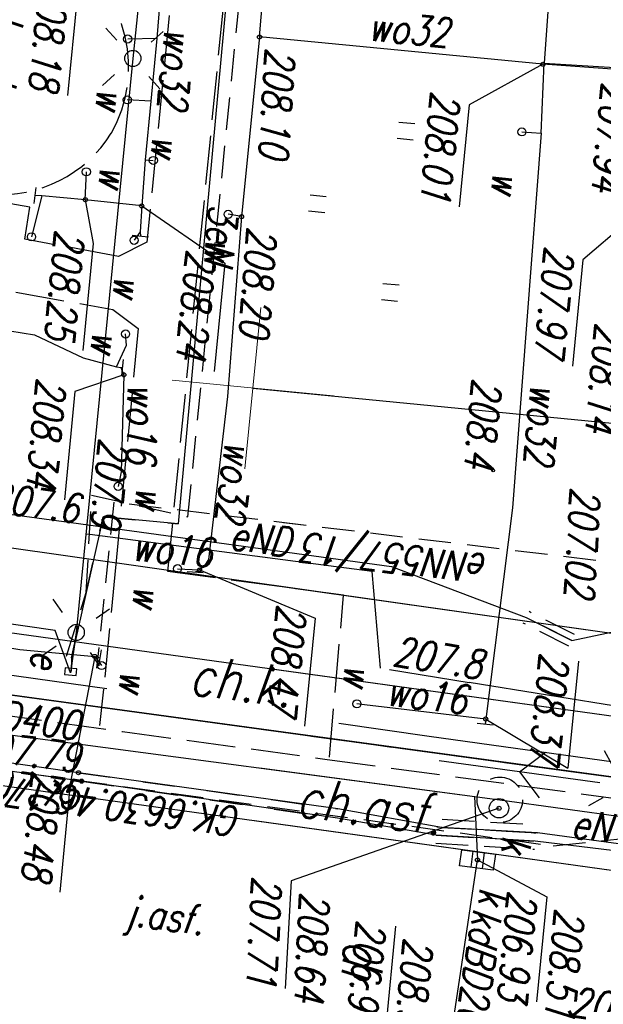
# Model space of a CAD drawing. Extents: x -110 to 11927435, y -6590197 to 5675023.
# Tile 5 of 71: x 11598326 to 11598344, y -1437227 to -1437197. Entities that reach past the tile are written whole.
import ezdxf
from ezdxf.enums import TextEntityAlignment as Align

# ---------------------------------------------------------------- set-up
doc = ezdxf.new("R2010")
doc.units = 0
for name, pattern in [('BGT', [0]), ('KOC', [2, 1.5, -0.5]), ('KOJ', [0]), ('KOU', [1.5, 1, -0.5]), ('OSL', [2, 1, -1]), ('UBE', [1.5, 1, -0.5]), ('UOK', [1.5, 1, -0.5]), ('UPE', [0]), ('UPK', [0]), ('UPW', [0]), ('UXE', [1.5, 1, -0.5])]:
    doc.linetypes.add(name, pattern=pattern)
doc.layers.get('0').update_dxf_attribs({"color": 250, "linetype": 'CONTINUOUS', "lineweight": 100})
doc.layers.add('_0', color=7, linetype='CONTINUOUS')
doc.layers.add('PARSI', color=7, linetype='CONTINUOUS', lineweight=20, true_color=0x0a0909)
doc.styles.add('K1_ACAD', font='romans.shx', dxfattribs={"width": 0.8, "oblique": 12})
doc.linetypes.add('BGS', pattern='A,3.75,[45,msgB.shx,S=0.625,R=0,X=0,Y=0],3.75', length=7.5)

# ---------------------------------------------------------------- blocks, each defined once
blk = doc.blocks.new('other_WSP')
at = {"linetype": 'Continuous'}
blk.add_circle((0, 0), 0.045, dxfattribs=at)
blk = doc.blocks.new('other_PNN')
at = {"linetype": 'Continuous'}
for p, q in [((3.25, 0), (2.5429, 0.7071)), ((0.75, 0), (5.75, 0)), ((3.25, 0), (2.5429, -0.7071))]:
    blk.add_line(p, q, dxfattribs=at)
blk = doc.blocks.new('other_LAT')
at = {"linetype": 'Continuous'}
for p, q in [((0, 0.75), (0, 1.25)), ((-1.25, 0), (-0.75, 0)), ((0.75, 0), (1.25, 0)), ((0, -0.75), (0, -1.25))]:
    blk.add_line(p, q, dxfattribs=at)
blk = doc.blocks.new('other_WLZ')
at = {"linetype": 'Continuous'}
blk.add_circle((0, 0), 0.3, dxfattribs=at)
blk = doc.blocks.new('other_KRA')
at = {"linetype": 'Continuous'}
for p, q in [((-0.525, -0.25), (-0.525, 0.25)), ((-0.525, 0.25), (0.525, 0.25)), ((-0.175, -0.25), (-0.175, 0.25)), ((0.175, -0.25), (0.175, 0.25)), ((0.525, 0.25), (0.525, -0.25)), ((0.525, -0.25), (-0.525, -0.25))]:
    blk.add_line(p, q, dxfattribs=at)
blk = doc.blocks.new('other_UGK')
at = {"linetype": 'Continuous'}
blk.add_circle((0, 0), 0.0625, dxfattribs=at)
blk = doc.blocks.new('ARM')
at = {"linetype": 'Continuous'}
blk.add_circle((0, 0), 0.125, dxfattribs=at)
blk = doc.blocks.new('other_UGW')
at = {"linetype": 'Continuous'}
blk.add_circle((0, 0), 0.0625, dxfattribs=at)
blk = doc.blocks.new('other_USW')
at = {"linetype": 'Continuous'}
blk.add_line((0, -0.25), (0, 0.25), dxfattribs=at)
blk = doc.blocks.new('mzsk01')
at = {"layer": 'PARSI'}
for p, q in [((0, -5), (0, 5)), ((5, 0), (-5, 0))]:
    blk.add_line(p, q, dxfattribs=at)
blk = doc.blocks.new('SLS')
at = {"linetype": 'Continuous'}
blk.add_circle((0, 0), 0.25, dxfattribs=at)
blk = doc.blocks.new('LAT')
at = {"linetype": 'Continuous'}
for p, q in [((0, 0.75), (0, 1.25)), ((-1.25, 0), (-0.75, 0)), ((0.75, 0), (1.25, 0)), ((0, -0.75), (0, -1.25))]:
    blk.add_line(p, q, dxfattribs=at)
blk = doc.blocks.new('PNN')
at = {"linetype": 'Continuous'}
for p, q in [((3.25, 0), (2.5429, 0.7071)), ((0.75, 0), (5.75, 0)), ((3.25, 0), (2.5429, -0.7071))]:
    blk.add_line(p, q, dxfattribs=at)
blk = doc.blocks.new('UGE')
at = {"linetype": 'Continuous'}
blk.add_circle((0, 0), 0.0625, dxfattribs=at)
blk = doc.blocks.new('WLZ')
at = {"linetype": 'Continuous'}
blk.add_circle((0, 0), 0.3, dxfattribs=at)
blk = doc.blocks.new('KRA')
at = {"linetype": 'Continuous'}
for p, q in [((-0.525, -0.25), (-0.525, 0.25)), ((-0.525, 0.25), (0.525, 0.25)), ((-0.175, -0.25), (-0.175, 0.25)), ((0.175, -0.25), (0.175, 0.25)), ((0.525, 0.25), (0.525, -0.25)), ((0.525, -0.25), (-0.525, -0.25))]:
    blk.add_line(p, q, dxfattribs=at)
blk = doc.blocks.new('UGK')
at = {"linetype": 'Continuous'}
blk.add_circle((0, 0), 0.0625, dxfattribs=at)
blk = doc.blocks.new('UGW')
at = {"linetype": 'Continuous'}
blk.add_circle((0, 0), 0.0625, dxfattribs=at)
blk = doc.blocks.new('USW')
at = {"linetype": 'Continuous'}
blk.add_line((0, -0.25), (0, 0.25), dxfattribs=at)
blk = doc.blocks.new('TRA')
at = {"linetype": 'Continuous'}
for p, q in [((-2.75, 1.37695), (-2.75, 0.87695)), ((-2.25, 1.37695), (-2.25, 0.87695)), ((2.25, 1.37695), (2.25, 0.87695)), ((2.75, 1.37695), (2.75, 0.87695)), ((-0.25, -1.12305), (-0.25, -1.62305)), ((0.25, -1.12305), (0.25, -1.62305))]:
    blk.add_line(p, q, dxfattribs=at)
blk = doc.blocks.new('mdcp Łuszczanowiece')
at = {"layer": '_0'}
for p, q in [((6591200, 5674750), (6591200, 5675000)), ((6591213.17, 5674822.79), (6591209.285, 5674720.792)), ((6591213.17, 5674822.79), (6591210.449, 5674751.347)), ((6591210.81, 5674760.84), (6591213.17, 5674822.79)), ((6591209.75, 5674733), (6591210.81, 5674760.84))]:
    blk.add_line(p, q, dxfattribs=at)
at = {"layer": '_0', "linetype": 'KOU'}
for p, q in [((6591210.81, 5674760.84), (6591213.17, 5674822.79)), ((6591210.449, 5674751.347), (6591210.81, 5674760.84))]:
    blk.add_line(p, q, dxfattribs=at)
at = {"layer": '_0', "linetype": 'BGS'}
for p, q in [((6591210.16, 5674756.46), (6591212.53, 5674815.8)), ((6591210.03, 5674753.64), (6591210.16, 5674756.46)), ((6591208.91, 5674728.99), (6591209.66, 5674746.42))]:
    blk.add_line(p, q, dxfattribs=at)
at = {"layer": '_0', "linetype": 'UPK'}
for p, q in [((6591211.897, 5674758.816), (6591213.517, 5674798.506)), ((6591211.897, 5674758.816), (6591213.517, 5674798.506)), ((6591209.075, 5674764.063), (6591207.343, 5674720.885)), ((6591209.075, 5674764.063), (6591208.565, 5674751.346)), ((6591210.585, 5674720.729), (6591211.897, 5674758.816)), ((6591211.64, 5674751.348), (6591211.897, 5674758.816)), ((6591211.87, 5674758.03), (6591213.81, 5674758.31)), ((6591211.87, 5674758.03), (6591213.81, 5674758.31)), ((6591220.326, 5674757.972), (6591213.81, 5674758.31)), ((6591220.326, 5674757.972), (6591213.81, 5674758.31))]:
    blk.add_line(p, q, dxfattribs=at)
at = {"layer": '_0', "linetype": 'UPW'}
for p, q in [((6591205.549, 5674741.197), (6591206.79, 5674769.591)), ((6591205.992, 5674751.345), (6591206.79, 5674769.591)), ((6591189.15, 5674757.97), (6591188.87, 5674766.42)), ((6591189.15, 5674757.97), (6591188.87, 5674766.42)), ((6591188.96, 5674766.43), (6591189.19, 5674757.93)), ((6591188.96, 5674766.43), (6591189.19, 5674757.93)), ((6591191.31, 5674758.09), (6591189.15, 5674757.97)), ((6591191.31, 5674758.09), (6591189.15, 5674757.97)), ((6591191.31, 5674758.09), (6591202.9, 5674758.33)), ((6591191.31, 5674758.09), (6591202.9, 5674758.33)), ((6591191.33, 5674757.49), (6591191.31, 5674758.09)), ((6591191.33, 5674757.49), (6591191.31, 5674758.09)), ((6591202.9, 5674758.33), (6591209.46, 5674758.14)), ((6591202.9, 5674758.33), (6591209.46, 5674758.14)), ((6591209.46, 5674758.14), (6591209.39, 5674754.38)), ((6591209.46, 5674758.14), (6591209.39, 5674754.38)), ((6591209.46, 5674758.14), (6591209.61, 5674758.14)), ((6591209.46, 5674758.14), (6591209.61, 5674758.14)), ((6591185.6, 5674757.88), (6591189.15, 5674757.97)), ((6591185.6, 5674757.88), (6591189.15, 5674757.97)), ((6591189.19, 5674757.93), (6591189.2, 5674749.15)), ((6591189.19, 5674757.93), (6591189.2, 5674749.15)), ((6591209.39, 5674754.38), (6591209.38, 5674754.14)), ((6591194.77, 5674749.14), (6591200.33, 5674749.25)), ((6591200.33, 5674749.25), (6591205.39, 5674749.15)), ((6591189.2, 5674749.15), (6591182.4, 5674749.06)), ((6591189.2, 5674749.15), (6591194.77, 5674749.14)), ((6591194.77, 5674749.14), (6591194.74, 5674748.72)), ((6591205.39, 5674749.15), (6591205.61, 5674749.04)), ((6591205.61, 5674749.04), (6591205.74, 5674748.91)), ((6591205.74, 5674748.91), (6591205.82, 5674748.78)), ((6591205.77, 5674748.23), (6591205.74, 5674748.91)), ((6591193.32, 5674746.01), (6591193.31, 5674746.26)), ((6591199.98, 5674746), (6591202.96, 5674746.21)), ((6591202.96, 5674746.21), (6591203.42, 5674746.16)), ((6591184.98, 5674745.95), (6591189.56, 5674746)), ((6591189.56, 5674746), (6591191.5, 5674746.01)), ((6591189.56, 5674746), (6591189.66, 5674745.11)), ((6591191.5, 5674746.01), (6591191.53, 5674745.28)), ((6591191.5, 5674746.01), (6591193.32, 5674746.01)), ((6591193.32, 5674746.01), (6591194.74, 5674746.04)), ((6591194.74, 5674746.04), (6591194.72, 5674744.29)), ((6591194.74, 5674746.04), (6591195.54, 5674746.07)), ((6591195.54, 5674746.07), (6591195.67, 5674746.09)), ((6591195.54, 5674746.07), (6591195.82, 5674745.91)), ((6591199.06, 5674745.99), (6591198.72, 5674745.93)), ((6591199.76, 5674745.75), (6591199.06, 5674745.99)), ((6591199.76, 5674745.88), (6591199.98, 5674746)), ((6591199.76, 5674745.88), (6591199.76, 5674745.94)), ((6591208.71, 5674745.95), (6591208.97, 5674746.19)), ((6591208.71, 5674745.95), (6591208.74, 5674746.11)), ((6591208.72, 5674743.63), (6591208.71, 5674745.95)), ((6591199.58, 5674744.7), (6591199.76, 5674745.75)), ((6591199.76, 5674745.75), (6591199.76, 5674745.88)), ((6591199.02, 5674743.14), (6591199.58, 5674744.7)), ((6591194.72, 5674744.29), (6591193.86, 5674744.24)), ((6591194.72, 5674744.29), (6591194.73, 5674742.94)), ((6591208.61, 5674741.7), (6591208.72, 5674743.63)), ((6591194.73, 5674742.94), (6591196.02, 5674742.75)), ((6591194.73, 5674742.94), (6591194.74, 5674742.74)), ((6591198.93, 5674741.74), (6591199.02, 5674743.14))]:
    blk.add_line(p, q, dxfattribs=at)
at = {"layer": '_0', "linetype": 'UXE'}
for p, q in [((6591204.395, 5674767.041), (6591203.923, 5674746.069)), ((6591204.395, 5674767.041), (6591204.042, 5674751.344)), ((6591213.15, 5674760.59), (6591212.58, 5674763.36)), ((6591211.72, 5674724.72), (6591213.15, 5674760.59)), ((6591204.146, 5674748.39), (6591170.109, 5674748.47)), ((6591203.772, 5674745.372), (6591204.146, 5674748.39)), ((6591203.923, 5674746.069), (6591209.069, 5674746.044)), ((6591206.77, 5674745.497), (6591203.772, 5674745.372)), ((6591208.789, 5674745.081), (6591206.77, 5674745.497))]:
    blk.add_line(p, q, dxfattribs=at)
at = {"layer": '_0', "linetype": 'Continuous'}
for p, q in [((6591189.21, 5674765.37), (6591195.075, 5674759.749)), ((6591189.21, 5674765.37), (6591195.075, 5674759.749)), ((6591207.401, 5674760.812), (6591210.723, 5674760.812)), ((6591207.401, 5674760.812), (6591210.723, 5674760.812)), ((6591209.46, 5674758.14), (6591210.723, 5674760.812)), ((6591209.46, 5674758.14), (6591210.723, 5674760.812)), ((6591213.81, 5674758.31), (6591214.731, 5674760.547)), ((6591213.81, 5674758.31), (6591214.731, 5674760.547)), ((6591214.731, 5674760.547), (6591217.988, 5674760.547)), ((6591214.731, 5674760.547), (6591217.988, 5674760.547)), ((6591195.075, 5674759.749), (6591198.364, 5674759.749)), ((6591195.075, 5674759.749), (6591198.364, 5674759.749)), ((6591212.159, 5674758.815), (6591215.012, 5674752.655)), ((6591189.19, 5674757.93), (6591190.659, 5674755.787)), ((6591216.085, 5674755.992), (6591219.407, 5674755.992)), ((6591190.659, 5674755.787), (6591193.818, 5674755.787)), ((6591205.74, 5674748.91), (6591206.872, 5674752.602)), ((6591206.872, 5674752.602), (6591210.227, 5674752.602)), ((6591215.012, 5674752.655), (6591218.331, 5674752.794)), ((6591194.74, 5674746.04), (6591196.25, 5674748.76)), ((6591196.25, 5674748.76), (6591199.605, 5674748.76)), ((6591199.98, 5674746), (6591200.641, 5674744.548)), ((6591208.71, 5674745.95), (6591212.699, 5674745.581)), ((6591212.699, 5674745.581), (6591216.054, 5674745.581)), ((6591194.72, 5674744.29), (6591196.038, 5674744.666)), ((6591196.038, 5674744.666), (6591199.361, 5674744.666)), ((6591200.641, 5674744.548), (6591203.996, 5674744.548)), ((6591188.417, 5674743.434), (6591191.577, 5674743.434))]:
    blk.add_line(p, q, dxfattribs=at)
at = {"layer": '_0', "linetype": 'UPE'}
for p, q in [((6591208.899, 5674765.628), (6591208.388, 5674757.523)), ((6591208.899, 5674765.628), (6591208.388, 5674757.523)), ((6591212.93, 5674763.62), (6591212.8, 5674760.07)), ((6591212.93, 5674763.62), (6591212.8, 5674760.07)), ((6591213.15, 5674763.65), (6591213.06, 5674760.02)), ((6591213.15, 5674763.65), (6591213.06, 5674760.02)), ((6591206.79, 5674760.544), (6591206.294, 5674762.115)), ((6591206.79, 5674760.544), (6591206.294, 5674762.115)), ((6591206.221, 5674759.079), (6591206.79, 5674760.544)), ((6591206.221, 5674759.079), (6591206.79, 5674760.544)), ((6591212.8, 5674760.07), (6591212.92, 5674757.11)), ((6591212.8, 5674760.07), (6591212.92, 5674757.11)), ((6591213.06, 5674760.02), (6591213.17, 5674756.97)), ((6591213.06, 5674760.02), (6591213.17, 5674756.97)), ((6591205.059, 5674754.795), (6591206.221, 5674759.079)), ((6591205.059, 5674754.795), (6591206.221, 5674759.079)), ((6591208.231, 5674755.033), (6591208.388, 5674757.523)), ((6591208.231, 5674755.033), (6591208.388, 5674757.523)), ((6591212.92, 5674757.11), (6591212.66, 5674753.87)), ((6591213.17, 5674756.97), (6591212.95, 5674753.89)), ((6591204.673, 5674744.822), (6591205.059, 5674754.795)), ((6591208.213, 5674754.757), (6591205.273, 5674754.214)), ((6591205.273, 5674754.214), (6591205.228, 5674752.851)), ((6591212.66, 5674753.87), (6591212.33, 5674745.8)), ((6591212.95, 5674753.89), (6591212.58, 5674745.92)), ((6591205.228, 5674752.851), (6591204.981, 5674745.432)), ((6591170.193, 5674747.913), (6591204.388, 5674748.11)), ((6591204.388, 5674748.11), (6591204.405, 5674745.789)), ((6591212.58, 5674745.92), (6591211.86, 5674728.3)), ((6591204.405, 5674745.789), (6591208.822, 5674745.243)), ((6591212.33, 5674745.8), (6591211.58, 5674728.25)), ((6591174.682, 5674745.398), (6591190.241, 5674745.327)), ((6591190.241, 5674745.327), (6591208.029, 5674745.309)), ((6591204.981, 5674745.432), (6591204.985, 5674745.312)), ((6591208.029, 5674745.309), (6591209.284, 5674745.256)), ((6591209.355, 5674745.439), (6591209.145, 5674745.436)), ((6591209.145, 5674745.436), (6591209.149, 5674745.072)), ((6591209.36, 5674745.075), (6591209.355, 5674745.439)), ((6591209.284, 5674745.256), (6591208.036, 5674744.659)), ((6591208.822, 5674745.243), (6591209.232, 5674745.27)), ((6591209.149, 5674745.072), (6591209.36, 5674745.075)), ((6591204.559, 5674741.881), (6591204.673, 5674744.822)), ((6591208.036, 5674744.659), (6591207.938, 5674742.591))]:
    blk.add_line(p, q, dxfattribs=at)
at = {"layer": '_0', "linetype": 'KOC'}
for p, q in [((6591211.392, 5674759.296), (6591211.605, 5674765.07)), ((6591211.392, 5674759.296), (6591211.605, 5674765.07)), ((6591211.174, 5674753.389), (6591211.392, 5674759.296)), ((6591211.174, 5674753.389), (6591211.392, 5674759.296)), ((6591206.088, 5674753.407), (6591205.886, 5674747.943)), ((6591211.101, 5674753.456), (6591206.088, 5674753.407)), ((6591210.93, 5674747.032), (6591211.174, 5674753.389)), ((6591205.886, 5674747.943), (6591184.825, 5674747.953)), ((6591210.538, 5674737.016), (6591210.93, 5674747.032)), ((6591184.814, 5674746.321), (6591195.835, 5674746.311)), ((6591195.835, 5674746.311), (6591196.36, 5674745.482)), ((6591198.003, 5674745.461), (6591198.518, 5674746.303)), ((6591198.518, 5674746.303), (6591205.814, 5674746.318)), ((6591205.814, 5674746.318), (6591209.688, 5674746.32)), ((6591209.688, 5674746.32), (6591210.82, 5674746.307)), ((6591196.36, 5674745.482), (6591196.113, 5674742.549)), ((6591197.769, 5674742.438), (6591198.003, 5674745.461)), ((6591195.119, 5674742.607), (6591194.879, 5674739.494)), ((6591196.113, 5674742.549), (6591195.119, 5674742.607))]:
    blk.add_line(p, q, dxfattribs=at)
at = {"layer": '_0', "linetype": 'KOJ'}
for p in [(6591212.684, 5674736.935), (6591213.272, 5674751.349)]:
    blk.add_line(p, (6591213.829, 5674765.013), dxfattribs=at)
at = {"layer": '_0', "linetype": 'BGT'}
blk.add_line((6591210.16, 5674756.46), (6591210.456, 5674763.877), dxfattribs=at)
at = {"layer": '_0', "linetype": 'UBE'}
for p, q in [((6591206.603, 5674760.616), (6591206.034, 5674759.151)), ((6591206.976, 5674760.471), (6591206.407, 5674759.006)), ((6591212.67, 5674757.1), (6591212.55, 5674760.06)), ((6591212.92, 5674756.961), (6591212.81, 5674760.011)), ((6591213.17, 5674757.12), (6591213.05, 5674760.08)), ((6591213.42, 5674756.979), (6591213.31, 5674760.029))]:
    blk.add_line(p, q, dxfattribs=at)
at = {"layer": '_0', "linetype": 'OSL'}
for p, q in [((6591206.79, 5674760.544), (6591206.221, 5674759.079)), ((6591212.92, 5674757.11), (6591212.8, 5674760.07)), ((6591213.17, 5674756.97), (6591213.06, 5674760.02)), ((6591212.33, 5674745.8), (6591212.66, 5674753.87)), ((6591212.58, 5674745.92), (6591212.95, 5674753.89)), ((6591204.405, 5674745.789), (6591204.388, 5674748.11)), ((6591208.822, 5674745.243), (6591204.405, 5674745.789))]:
    blk.add_line(p, q, dxfattribs=at)
at = {"layer": '_0', "linetype": 'UOK'}
blk.add_circle((6591211.897, 5674758.816), 0.7, dxfattribs=at)
blk.add_circle((6591211.897, 5674758.816), 0.7, dxfattribs=at)
at = {"layer": '_0', "linetype": 'KOC'}
for centre, radius, start, end in [((6591190.922, 5674741.117), 4.13, 66.0275, 151.2959), ((6591190.808, 5674741.278), 4.032, 298.9531, 63.6143)]:
    blk.add_arc(centre, radius, start, end, dxfattribs=at)
at = {"layer": '_0'}
for name, p, rotation in [('other_LAT', (6591211.108, 5674762.587), 304.400402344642), ('LAT', (6591211.108, 5674762.587), 304.400402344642), ('other_PNN', (6591211.108, 5674762.587), 267.7823443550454), ('PNN', (6591211.108, 5674762.587), 267.7823443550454), ('other_UGK', (6591212.159, 5674758.815), 269.9999974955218), ('UGK', (6591212.159, 5674758.815), 269.9999974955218), ('other_KRA', (6591213.81, 5674758.31), 268.1298165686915), ('KRA', (6591213.81, 5674758.31), 268.1298165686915), ('other_USW', (6591209.61, 5674758.14), 359.7937676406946), ('USW', (6591209.61, 5674758.14), 359.7937676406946), ('other_UGK', (6591213.81, 5674758.31), 269.9999974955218), ('UGK', (6591213.81, 5674758.31), 269.9999974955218), ('other_WSP', (6591201.807, 5674757.623), 2.394900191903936), ('USW', (6591205.82, 5674748.78), 2.062433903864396), ('LAT', (6591190.241, 5674745.327), 317.1339103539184), ('LAT', (6591208.029, 5674745.309), 310.3027649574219), ('USW', (6591195.67, 5674746.09), 0.1448719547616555), ('USW', (6591199.76, 5674745.94), 89.40828636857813), ('USW', (6591208.74, 5674746.11), 266.9427365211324), ('UGE', (6591208.71, 5674745.95), 269.9999974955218), ('SLS', (6591190.241, 5674745.327), 2.392441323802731), ('SLS', (6591208.029, 5674745.309), 2.395419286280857), ('USW', (6591194.74, 5674742.74), 88.14063057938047)]:
    blk.add_blockref(name, p, dxfattribs=dict(at, rotation=rotation))
at = {"layer": '_0', "color": 253}
for name, p, rotation in [('other_LAT', (6591211.108, 5674762.587), 304.400402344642), ('other_PNN', (6591211.108, 5674762.587), 267.7823443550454), ('other_UGK', (6591212.159, 5674758.815), 269.9999974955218), ('other_KRA', (6591213.81, 5674758.31), 268.1298165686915), ('other_USW', (6591209.61, 5674758.14), 359.7937676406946), ('other_UGK', (6591213.81, 5674758.31), 269.9999974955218), ('other_WSP', (6591201.807, 5674757.623), 2.394900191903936)]:
    blk.add_blockref(name, p, dxfattribs=dict(at, rotation=rotation))
at = {"layer": '_0'}
for name, p in [('other_WLZ', (6591212.159, 5674758.815)), ('WLZ', (6591212.159, 5674758.815)), ('other_UGW', (6591209.46, 5674758.14)), ('UGW', (6591209.46, 5674758.14)), ('other_UGW', (6591189.19, 5674757.93)), ('UGW', (6591189.19, 5674757.93)), ('ARM', (6591191.33, 5674757.49)), ('ARM', (6591191.33, 5674757.49)), ('TRA', (6591194.156, 5674752.802)), ('ARM', (6591209.38, 5674754.14)), ('UGW', (6591189.2, 5674749.15)), ('UGW', (6591194.77, 5674749.14)), ('UGW', (6591205.74, 5674748.91)), ('ARM', (6591194.74, 5674748.72)), ('ARM', (6591205.77, 5674748.23)), ('ARM', (6591193.31, 5674746.26)), ('ARM', (6591203.42, 5674746.16)), ('ARM', (6591208.97, 5674746.19)), ('UGW', (6591194.74, 5674746.04)), ('ARM', (6591195.82, 5674745.91)), ('ARM', (6591198.72, 5674745.93)), ('UGW', (6591199.98, 5674746)), ('UGE', (6591212.58, 5674745.92)), ('UGE', (6591212.33, 5674745.8)), ('ARM', (6591191.53, 5674745.28)), ('ARM', (6591189.66, 5674745.11)), ('ARM', (6591193.86, 5674744.24)), ('UGW', (6591194.72, 5674744.29)), ('ARM', (6591196.02, 5674742.75))]:
    blk.add_blockref(name, p, dxfattribs=at)
at = {"layer": '_0', "color": 253}
for name, p in [('other_WLZ', (6591212.159, 5674758.815)), ('other_UGW', (6591209.46, 5674758.14)), ('other_UGW', (6591189.19, 5674757.93)), ('ARM', (6591191.33, 5674757.49))]:
    blk.add_blockref(name, p, dxfattribs=at)
at = {"layer": '_0', "color": 253, "xscale": 0.5, "yscale": 0.5, "zscale": 0.5}
blk.add_blockref('mzsk01', (6591200, 5674750), dxfattribs=at)
at = {"layer": '_0', "style": 'K1_ACAD', "oblique": 12, "width": 0.8}
for s, height, rotation, p in [('208.45', 0.9, 87.7609, (6591218.319, 5674761.595)), ('eN', 0.9, 87.9, (6591212.84, 5674761.09)), ('eN', 0.9, 87.9, (6591212.84, 5674761.09)), ('wo32', 0.9, 1.0354, (6591199.006, 5674758.509)), ('wo32', 0.9, 1.0354, (6591199.006, 5674758.509)), ('kdBD200', 0.9, 356.9362, (6591215.282, 5674758.337)), ('kdBD200', 0.9, 356.9362, (6591215.282, 5674758.337)), ('eNN557/13', 0.9, 268.6572, (6591204.418, 5674757.729)), ('eNN557/13', 0.9, 268.6572, (6591204.418, 5674757.729)), ('207.8', 0.9, 86.3914, (6591208.085, 5674755.095)), ('wo16', 0.9, 88.9949, (6591209.335, 5674755.015)), ('ch.asf.', 1.25, 87.9831, (6591213.012, 5674752.581)), ('wo32', 0.9, 90.3131, (6591188.975, 5674752.473)), ('ch.k.', 1.25, 87.9828, (6591209.586, 5674748.926)), ('eND', 0.9, 88.0912, (6591205.014, 5674749.735)), ('GK.6630.46.17', 0.9, 268.0123, (6591212.922, 5674750.929)), ('208.10', 0.9, 1.9021, (6591189.51, 5674749.379)), ('208.20', 0.9, 1.3639, (6591195.053, 5674749.353)), ('wo32', 0.9, 358.4578, (6591201.679, 5674749.314)), ('j.asf.', 0.9, 87.7389, (6591216.853, 5674747.688)), ('3eN', 0.9, 0.4839, (6591194.478, 5674748.111)), ('wo16', 0.9, 90.3649, (6591205.648, 5674746.772)), ('wo32', 0.9, 0.6687, (6591189.19, 5674746.212)), ('wo16', 0.9, 4.7825, (6591200.221, 5674746.145)), ('207.9', 0.9, 0.2499, (6591201.982, 5674745.434)), ('kdD400', 0.9, 88.0671, (6591211.209, 5674742.075)), ('207.6', 0.9, 87.783, (6591204.569, 5674742.255)), ('e', 0.9, 2.3955, (6591208.705, 5674744.002))]:
    blk.add_text(s, height=height, rotation=rotation, dxfattribs=at).set_placement(p)
for s, height, p in [('208.51', 0.9, (6591215.052, 5674761.747)), ('208.51', 0.9, (6591215.052, 5674761.747)), ('206.93', 0.9, (6591214.65, 5674760.247)), ('206.93', 0.9, (6591214.65, 5674760.247)), ('208.53', 0.9, (6591216.406, 5674757.192)), ('206.95', 0.9, (6591216.005, 5674755.692)), ('dr', 1.25, (6591216.636, 5674755.729)), ('208.34', 0.9, (6591200.32, 5674744.248))]:
    blk.add_text(s, height=height, dxfattribs=at).set_placement(p, align=Align.TOP_LEFT)
for s, p in [('208.14', (6591200.343, 5674761.228)), ('208.14', (6591200.343, 5674761.228)), ('208.37', (6591210.642, 5674760.512)), ('208.37', (6591210.642, 5674760.512)), ('208.4', (6591201.807, 5674757.623))]:
    blk.add_text(s, height=0.9, dxfattribs=at).set_placement(p, align=Align.TOP_RIGHT)
for s, rotation, p in [('207.02', 2.3957, (6591202.048, 5674760.959)), ('207.02', 2.3957, (6591202.048, 5674760.959)), ('208.64', 2.397, (6591215.283, 5674753.868)), ('207.71', 2.397, (6591214.944, 5674752.352))]:
    blk.add_text(s, height=0.9, rotation=rotation, dxfattribs=at).set_placement(p, align=Align.TOP_LEFT)
for s, p in [('207.94', (6591189.55, 5674759.806)), ('207.97', (6591194.753, 5674758.549)), ('208.01', (6591190.337, 5674754.587)), ('208.47', (6591206.55, 5674751.402)), ('208.24', (6591195.929, 5674747.56)), ('208.48', (6591212.377, 5674744.381)), ('208.25', (6591195.717, 5674743.466)), ('208.18', (6591188.096, 5674742.234))]:
    blk.add_text(s, height=0.9, dxfattribs=at).set_placement(p)
for s, p in [('k', (6591213.486, 5674759.015)), ('k', (6591213.486, 5674759.015)), ('k', (6591215.151, 5674758.465)), ('k', (6591215.151, 5674758.465)), ('w', (6591193.288, 5674756.73)), ('w', (6591193.288, 5674756.73)), ('w', (6591208.86, 5674753.663)), ('w', (6591196.186, 5674748.116)), ('w', (6591207.064, 5674746.954)), ('w', (6591209.71, 5674746.79)), ('w', (6591204.028, 5674746.736)), ('w', (6591193.196, 5674746.169)), ('w', (6591197.606, 5674745.424)), ('w', (6591194.287, 5674744.659)), ('w', (6591199.381, 5674744.909)), ('w', (6591191.904, 5674744.33))]:
    blk.add_text(s, height=0.9, dxfattribs=at).set_placement(p, align=Align.RIGHT)
blk.add_text('207.79', height=0.9, rotation=88.42, dxfattribs=at).set_placement((6591212.33, 5674745.8), align=Align.RIGHT)
blk.add_text('207.75', height=0.9, rotation=87.38, dxfattribs=at).set_placement((6591212.58, 5674745.92), align=Align.TOP_RIGHT)
blk.add_text('tartan', height=1.25, rotation=359.1931, dxfattribs=at).set_placement((6591191.119, 5674741.222), align=Align.MIDDLE)

msp = doc.modelspace()

# ---------------------------------------------------------------- block references
at = {"layer": '_0', "linetype": 'ByBlock', "lineweight": 9, "rotation": 264.4213637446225}
msp.add_blockref('mdcp Łuszczanowiece', (6591203.335, 5674426.677), dxfattribs=at)

doc.saveas('drawing.dxf')
